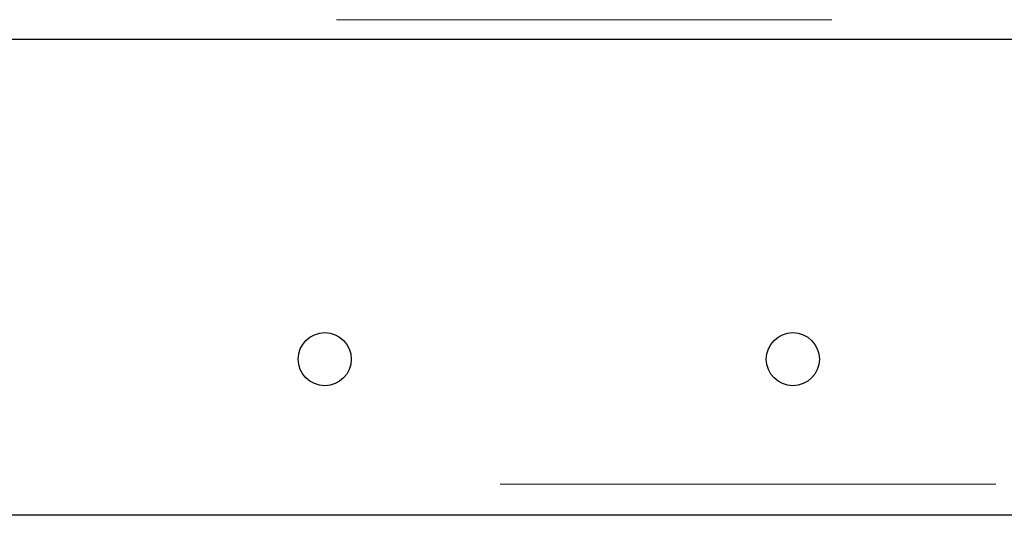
# Model space of a CAD drawing. Header units: millimetres. Extents: x 19 to 263, y 62 to 156.
# Tile 58 of 77: x 198.2 to 200.72, y 64.23 to 65.5. Entities that reach past the tile are written whole.
import ezdxf

# ---------------------------------------------------------------- set-up
doc = ezdxf.new("R2010")
doc.units = ezdxf.units.MM
doc.linetypes.add('PHANTOM', pattern=[12.7, 6.35, -1.27, 1.27, -1.27, 1.27, -1.27])

msp = doc.modelspace()

# ---------------------------------------------------------------- linework, layer by layer
at = {"color": 8, "linetype": 'PHANTOM', "lineweight": 18}
for p, q in [((188.8475, 65.5013), (208.1075, 65.5013)), ((208.3175, 64.3113), (159.1875, 64.3113))]:
    msp.add_line(p, q, dxfattribs=at)
at = {"color": 7, "linetype": 'Continuous', "lineweight": 25}
for p, q in [((188.8367, 65.4513), (208.1184, 65.4513)), ((208.3175, 64.2313), (196.6585, 64.2313))]:
    msp.add_line(p, q, dxfattribs=at)
for centre in [(198.9775, 64.6313), (200.1775, 64.6313)]:
    msp.add_circle(centre, 0.068, dxfattribs=at)

doc.saveas('drawing.dxf')
